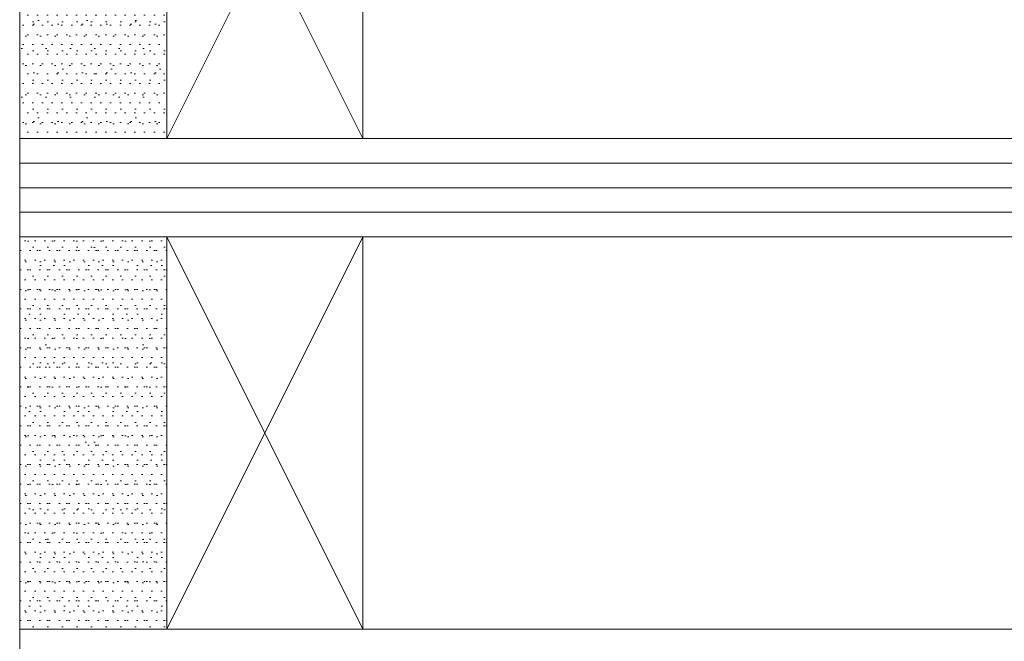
# Model space of a CAD drawing. Header units: inches. Extents: x 44881 to 156022, y 58140 to 83978.
# Tile 17 of 256: x 93463 to 93503, y 72452 to 72478. Entities that reach past the tile are written whole.
import ezdxf

# ---------------------------------------------------------------- set-up
doc = ezdxf.new("R2010")
doc.units = ezdxf.units.IN
for name, color, linetype, lineweight in [('_MB_inne_0.15', 251, 'Continuous', 15), ('_MB_kreskowanie_szklo_0.09', 157, 'Continuous', 9), ('_MB_kreskowanie_szklo_0.09 @ 1', 157, 'Continuous', 9), ('_MB_kreskowanie_szklo_0.09 @ 1.5', 157, 'Continuous', 9), ('_MB_kreskowanie_szklo_0.09 @ 10', 157, 'Continuous', 9), ('_MB_kreskowanie_szklo_0.09 @ 100', 157, 'Continuous', 9), ('_MB_kreskowanie_szklo_0.09 @ 2', 157, 'Continuous', 9), ('_MB_kreskowanie_szklo_0.09 @ 2.5', 157, 'Continuous', 9), ('_MB_kreskowanie_szklo_0.09 @ 20', 157, 'Continuous', 9), ('_MB_kreskowanie_szklo_0.09 @ 25', 157, 'Continuous', 9), ('_MB_kreskowanie_szklo_0.09 @ 4', 157, 'Continuous', 9), ('_MB_kreskowanie_szklo_0.09 @ 5', 157, 'Continuous', 9), ('_MB_kreskowanie_szklo_0.09 @ 50', 157, 'Continuous', 9), ('_MB_kreskowanie_szklo_0.09 @ 8', 157, 'Continuous', 9), ('_MB_szklo_0.15', 142, 'Continuous', 15)]:
    doc.layers.add(name, color=color, linetype=linetype, lineweight=lineweight)

# ---------------------------------------------------------------- blocks, each defined once
blk = doc.blocks.new('*U1515')
at = {"layer": '_MB_kreskowanie_szklo_0.09 @ 1'}
h = blk.add_hatch(dxfattribs=at)
h.set_pattern_fill('DOTS', color=256, scale=0.25)
h.set_pattern_definition([(0, (0, -10), (0.198437, 0.396875), [0, -0.396875])])
h.paths.add_polyline_path([(6, -22), (6, -6), (0, -6), (0, -22)])
at = {"layer": '_MB_kreskowanie_szklo_0.09 @ 1.5'}
h = blk.add_hatch(dxfattribs=at)
h.set_pattern_fill('DOTS', color=256, scale=0.25)
h.set_pattern_definition([(0, (0, -10), (0.297656, 0.595312), [0, -0.595312])])
h.paths.add_polyline_path([(6, -22), (6, -6), (0, -6), (0, -22)])
at = {"layer": '_MB_kreskowanie_szklo_0.09 @ 10'}
h = blk.add_hatch(dxfattribs=at)
h.set_pattern_fill('DOTS', color=256, scale=0.25)
h.set_pattern_definition([(0, (0, -10), (1.9844, 3.9688), [0, -3.96875])])
h.paths.add_polyline_path([(6, -22), (6, -6), (0, -6), (0, -22)])
at = {"layer": '_MB_kreskowanie_szklo_0.09 @ 100'}
h = blk.add_hatch(dxfattribs=at)
h.set_pattern_fill('DOTS', color=256, scale=0.25)
h.set_pattern_definition([(0, (0, -10), (19.844, 39.688), [0, -39.688])])
h.paths.add_polyline_path([(6, -22), (6, -6), (0, -6), (0, -22)])
at = {"layer": '_MB_kreskowanie_szklo_0.09 @ 2'}
h = blk.add_hatch(dxfattribs=at)
h.set_pattern_fill('DOTS', color=256, scale=0.25)
h.set_pattern_definition([(0, (0, -10), (0.396875, 0.79375), [0, -0.79375])])
h.paths.add_polyline_path([(6, -22), (6, -6), (0, -6), (0, -22)])
at = {"layer": '_MB_kreskowanie_szklo_0.09 @ 2.5'}
h = blk.add_hatch(dxfattribs=at)
h.set_pattern_fill('DOTS', color=256, scale=0.25)
h.set_pattern_definition([(0, (0, -10), (0.496094, 0.99219), [0, -0.99219])])
h.paths.add_polyline_path([(6, -22), (6, -6), (0, -6), (0, -22)])
at = {"layer": '_MB_kreskowanie_szklo_0.09 @ 20'}
h = blk.add_hatch(dxfattribs=at)
h.set_pattern_fill('DOTS', color=256, scale=0.25)
h.set_pattern_definition([(0, (0, -10), (3.9688, 7.9375), [0, -7.9375])])
h.paths.add_polyline_path([(6, -22), (6, -6), (0, -6), (0, -22)])
at = {"layer": '_MB_kreskowanie_szklo_0.09 @ 25'}
h = blk.add_hatch(dxfattribs=at)
h.set_pattern_fill('DOTS', color=256, scale=0.25)
h.set_pattern_definition([(0, (0, -10), (4.961, 9.922), [0, -9.922])])
h.paths.add_polyline_path([(6, -22), (6, -6), (0, -6), (0, -22)])
at = {"layer": '_MB_kreskowanie_szklo_0.09 @ 4'}
h = blk.add_hatch(dxfattribs=at)
h.set_pattern_fill('DOTS', color=256, scale=0.25)
h.set_pattern_definition([(0, (0, -10), (0.79375, 1.5875), [0, -1.5875])])
h.paths.add_polyline_path([(6, -22), (6, -6), (0, -6), (0, -22)])
at = {"layer": '_MB_kreskowanie_szklo_0.09 @ 5'}
h = blk.add_hatch(dxfattribs=at)
h.set_pattern_fill('DOTS', color=256, scale=0.25)
h.set_pattern_definition([(0, (0, -10), (0.9922, 1.98438), [0, -1.98438])])
h.paths.add_polyline_path([(6, -22), (6, -6), (0, -6), (0, -22)])
at = {"layer": '_MB_kreskowanie_szklo_0.09 @ 50'}
h = blk.add_hatch(dxfattribs=at)
h.set_pattern_fill('DOTS', color=256, scale=0.25)
h.set_pattern_definition([(0, (0, -10), (9.922, 19.844), [0, -19.844])])
h.paths.add_polyline_path([(6, -22), (6, -6), (0, -6), (0, -22)])
at = {"layer": '_MB_kreskowanie_szklo_0.09 @ 8'}
h = blk.add_hatch(dxfattribs=at)
h.set_pattern_fill('DOTS', color=256, scale=0.25)
h.set_pattern_definition([(0, (0, -10), (1.5875, 3.175), [0, -3.175])])
h.paths.add_polyline_path([(6, -22), (6, -6), (0, -6), (0, -22)])
blk = doc.blocks.new('*U1516')
at = {"layer": '_MB_kreskowanie_szklo_0.09 @ 1'}
h = blk.add_hatch(dxfattribs=at)
h.set_pattern_fill('DOTS', color=256, scale=0.25)
h.set_pattern_definition([(0, (0, -18), (0.1984375, 0.396875), [0, -0.396875])])
h.paths.add_polyline_path([(6, -42), (6, -26), (0, -26), (0, -42)])
at = {"layer": '_MB_kreskowanie_szklo_0.09 @ 1.5'}
h = blk.add_hatch(dxfattribs=at)
h.set_pattern_fill('DOTS', color=256, scale=0.25)
h.set_pattern_definition([(0, (0, -18), (0.297656, 0.595312), [0, -0.595312])])
h.paths.add_polyline_path([(6, -42), (6, -26), (0, -26), (0, -42)])
at = {"layer": '_MB_kreskowanie_szklo_0.09 @ 10'}
h = blk.add_hatch(dxfattribs=at)
h.set_pattern_fill('DOTS', color=256, scale=0.25)
h.set_pattern_definition([(0, (0, -18), (1.9844, 3.96875), [0, -3.96875])])
h.paths.add_polyline_path([(6, -42), (6, -26), (0, -26), (0, -42)])
at = {"layer": '_MB_kreskowanie_szklo_0.09 @ 100'}
h = blk.add_hatch(dxfattribs=at)
h.set_pattern_fill('DOTS', color=256, scale=0.25)
h.set_pattern_definition([(0, (0, -18), (19.844, 39.688), [0, -39.688])])
h.paths.add_polyline_path([(6, -42), (6, -26), (0, -26), (0, -42)])
at = {"layer": '_MB_kreskowanie_szklo_0.09 @ 2'}
h = blk.add_hatch(dxfattribs=at)
h.set_pattern_fill('DOTS', color=256, scale=0.25)
h.set_pattern_definition([(0, (0, -18), (0.396875, 0.79375), [0, -0.79375])])
h.paths.add_polyline_path([(6, -42), (6, -26), (0, -26), (0, -42)])
at = {"layer": '_MB_kreskowanie_szklo_0.09 @ 2.5'}
h = blk.add_hatch(dxfattribs=at)
h.set_pattern_fill('DOTS', color=256, scale=0.25)
h.set_pattern_definition([(0, (0, -18), (0.496094, 0.992188), [0, -0.992188])])
h.paths.add_polyline_path([(6, -42), (6, -26), (0, -26), (0, -42)])
at = {"layer": '_MB_kreskowanie_szklo_0.09 @ 20'}
h = blk.add_hatch(dxfattribs=at)
h.set_pattern_fill('DOTS', color=256, scale=0.25)
h.set_pattern_definition([(0, (0, -18), (3.9688, 7.9375), [0, -7.9375])])
h.paths.add_polyline_path([(6, -42), (6, -26), (0, -26), (0, -42)])
at = {"layer": '_MB_kreskowanie_szklo_0.09 @ 25'}
h = blk.add_hatch(dxfattribs=at)
h.set_pattern_fill('DOTS', color=256, scale=0.25)
h.set_pattern_definition([(0, (0, -18), (4.961, 9.922), [0, -9.922])])
h.paths.add_polyline_path([(6, -42), (6, -26), (0, -26), (0, -42)])
at = {"layer": '_MB_kreskowanie_szklo_0.09 @ 4'}
h = blk.add_hatch(dxfattribs=at)
h.set_pattern_fill('DOTS', color=256, scale=0.25)
h.set_pattern_definition([(0, (0, -18), (0.79375, 1.5875), [0, -1.5875])])
h.paths.add_polyline_path([(6, -42), (6, -26), (0, -26), (0, -42)])
at = {"layer": '_MB_kreskowanie_szklo_0.09 @ 5'}
h = blk.add_hatch(dxfattribs=at)
h.set_pattern_fill('DOTS', color=256, scale=0.25)
h.set_pattern_definition([(0, (0, -18), (0.99219, 1.98438), [0, -1.98438])])
h.paths.add_polyline_path([(6, -42), (6, -26), (0, -26), (0, -42)])
at = {"layer": '_MB_kreskowanie_szklo_0.09 @ 50'}
h = blk.add_hatch(dxfattribs=at)
h.set_pattern_fill('DOTS', color=256, scale=0.25)
h.set_pattern_definition([(0, (0, -18), (9.922, 19.844), [0, -19.844])])
h.paths.add_polyline_path([(6, -42), (6, -26), (0, -26), (0, -42)])
at = {"layer": '_MB_kreskowanie_szklo_0.09 @ 8'}
h = blk.add_hatch(dxfattribs=at)
h.set_pattern_fill('DOTS', color=256, scale=0.25)
h.set_pattern_definition([(0, (0, -18), (1.5875, 3.175), [0, -3.175])])
h.paths.add_polyline_path([(6, -42), (6, -26), (0, -26), (0, -42)])
blk = doc.blocks.new('*U374')
at = {"layer": '_MB_inne_0.15'}
for points in [[(6, -22), (6, -6), (0, -6), (0, -22)], [(6, -42), (6, -26), (0, -26), (0, -42)]]:
    blk.add_lwpolyline(points, close=True, dxfattribs=at)
for points in [[(14, -6), (14, -22), (6, -22), (6, -6), (14, -6), (6, -22), (6, -6), (14, -22)], [(14, -26), (14, -42), (6, -42), (6, -26), (14, -26), (6, -42), (6, -26), (14, -42)]]:
    blk.add_lwpolyline(points, dxfattribs=at)
at = {"layer": '_MB_kreskowanie_szklo_0.09'}
for points in [[(0, -23), (928, -23)], [(0, -24), (928, -24)], [(0, -25), (928, -25)]]:
    blk.add_lwpolyline(points, dxfattribs=at)
at = {"layer": '_MB_szklo_0.15'}
for points in [[(928, 0), (0, 0), (0, -6), (928, -6)], [(928, -22), (0, -22), (0, -26), (928, -26)]]:
    blk.add_lwpolyline(points, dxfattribs=at)
at = {"layer": '_MB_kreskowanie_szklo_0.09', "color": 7}
for name in ['*U1515', '*U1516']:
    blk.add_blockref(name, (0, 0), dxfattribs=at)

msp = doc.modelspace()

# ---------------------------------------------------------------- block references
at = {"color": 14, "true_color": 0xa30000, "xscale": -1, "rotation": 180}
msp.add_blockref('*U374', (93462.536, 72446.823), dxfattribs=at)

doc.saveas('drawing.dxf')
